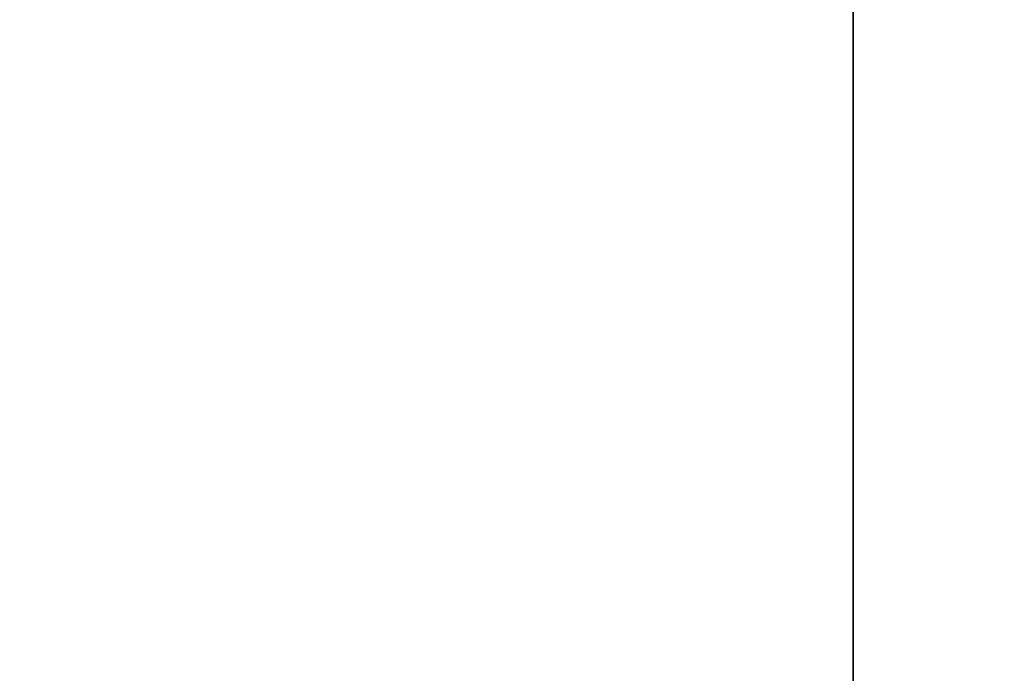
# Model space of a CAD drawing. Extents: x 0 to 80, y 0 to 80.
# Tile 170 of 256: x 8.341669 to 8.342034, y 35.421796 to 35.422039. Entities that reach past the tile are written whole.
import ezdxf

# ---------------------------------------------------------------- set-up
doc = ezdxf.new("R2010")
doc.units = 0
doc.header["$LTSCALE"] = 25.4
doc.layers.get('0').update_dxf_attribs({"color": 13, "linetype": 'CONTINUOUS'})

# ---------------------------------------------------------------- blocks, each defined once
blk = doc.blocks.new('ORBIT-I-KINKIET-20-7806-78')
at = {"color": 7}
blk.add_line((24.73859215, 35.64608002, 304.17984009), (24.73859215, 35.76836014, 304.17984009), dxfattribs=at)
mesh = blk.add_polyface(dxfattribs=at)
corners = [(25.04468727, 35.76836014, 343.57034302), (24.31997681, 35.64608002, 343.13531494), (25.04468727, 35.64608002, 343.57034302)]
mesh.append_faces([[corners[k] for k in face] for face in [(0, 1, 2)]], dxfattribs={"color": 7})
mesh = blk.add_polyface(dxfattribs=at)
corners = [(25.04468727, 35.76836014, 343.57034302), (24.31997681, 35.76836014, 343.13531494), (24.31997681, 35.64608002, 343.13531494)]
mesh.append_faces([[corners[k] for k in face] for face in [(0, 1, 2)]], dxfattribs={"color": 7})
mesh = blk.add_polyface(dxfattribs=at)
corners = [(24.69379997, 35.76836014, 304.97888184), (24.73859215, 35.64608002, 304.17984009), (24.69379997, 35.64608002, 304.97888184)]
mesh.append_faces([[corners[k] for k in face] for face in [(0, 1, 2)]], dxfattribs={"color": 7})
mesh = blk.add_polyface(dxfattribs=at)
corners = [(24.73859215, 35.76836014, 304.17984009), (24.73859215, 35.64608002, 304.17984009), (24.69379997, 35.76836014, 304.97888184)]
mesh.append_faces([[corners[k] for k in face] for face in [(0, 1, 2)]], dxfattribs={"color": 7})

msp = doc.modelspace()

# ---------------------------------------------------------------- block references
at = {"color": 0}
msp.add_blockref('ORBIT-I-KINKIET-20-7806-78', (-16.39661407, -0.34607825, -57.5), dxfattribs=at)

doc.saveas('drawing.dxf')
